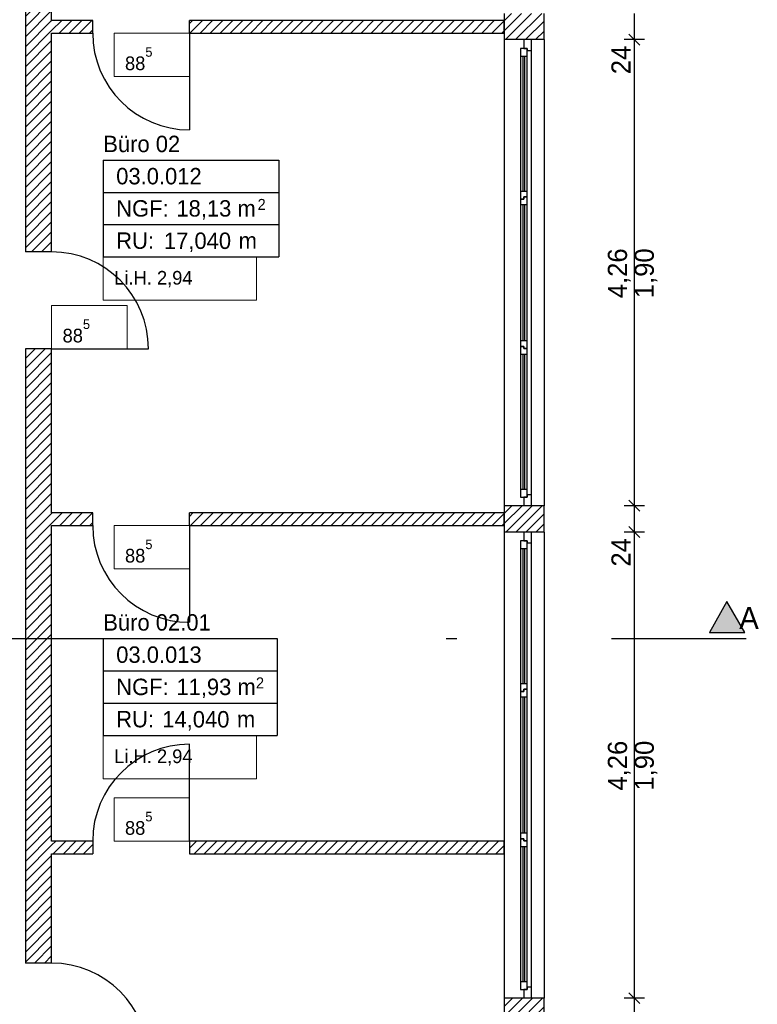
# Model space of a CAD drawing. Extents: x -28.8 to 50.4, y -5.6 to 85.1.
# Tile 6 of 29: x 7.1 to 13.8, y 4.8 to 13.8. Entities that reach past the tile are written whole.
import ezdxf

# ---------------------------------------------------------------- set-up
doc = ezdxf.new("R2010")
doc.units = 0
doc.header["$MEASUREMENT"] = 0
doc.linetypes.add('Strichpunktlinie', pattern=[0.006703, 0.003528, -0.001764, 0, -0.001411])
doc.linetypes.add('Wipeout_Contour', pattern=[1, 0, -1])
for name, color, linetype in [('0._EG_2_0', 7, 'Continuous'), ('0._EG_2_P_BM_AUSSEN', 7, 'Continuous'), ('0._EG_2_P_ZE_BILD', 7, 'Continuous'), ('0._EG_2_P_ZE_TEXT', 7, 'Continuous'), ('0._EG_2_R_NT_INNENWAND', 7, 'Continuous'), ('0._EG_2_R_TR_AUSSENWAND', 7, 'Continuous'), ('0._EG_2_R_TR_INNENWAND', 7, 'Continuous'), ('0._EG_2_Räume', 7, 'Continuous')]:
    doc.layers.add(name, color=color, linetype=linetype)
doc.styles.add('ERSTELLTER_STIL_1', font='txt')
doc.styles.add('ERSTELLTER_STIL_2', font='txt')
pattern_1 = [(45, (0, 0), (-0.04596194, 0.04596194), [])]

msp = doc.modelspace()

# ---------------------------------------------------------------- hatches: boundary and pattern name
at = {"layer": '0._EG_2_P_ZE_BILD', "linetype": 'Continuous', "lineweight": 18, "ltscale": 1000}
msp.add_hatch(color=9, dxfattribs=at).paths.add_polyline_path([(13.3762, 8.2074), (13.6976, 8.2074), (13.5342, 8.4904)], flags=0)
at = {"layer": '0._EG_2_R_NT_INNENWAND', "linetype": 'Continuous', "ltscale": 1000}
h = msp.add_hatch(dxfattribs=at)
h.set_pattern_fill('MW_Kalksandstein_0002', color=256, style=0, pattern_type=2)
h.set_pattern_definition(pattern_1)
h.paths.add_polyline_path([(7.365, 13.8), (7.365, 13.685), (7.74, 13.685), (7.74, 13.8)], flags=0)
h = msp.add_hatch(dxfattribs=at)
h.set_pattern_fill('MW_Kalksandstein_0002', color=256, style=0, pattern_type=2)
h.set_pattern_definition(pattern_1)
h.paths.add_polyline_path([(8.625, 13.8), (8.625, 13.685), (11.5, 13.685), (11.5, 13.8)], flags=0)
h = msp.add_hatch(dxfattribs=at)
h.set_pattern_fill('MW_Kalksandstein_0002', color=256, style=0, pattern_type=2)
h.set_pattern_definition(pattern_1)
h.paths.add_polyline_path([(7.365, 9.3), (7.365, 9.185), (7.74, 9.185), (7.74, 9.3)], flags=0)
h = msp.add_hatch(dxfattribs=at)
h.set_pattern_fill('MW_Kalksandstein_0002', color=256, style=0, pattern_type=2)
h.set_pattern_definition(pattern_1)
h.paths.add_polyline_path([(8.625, 9.3), (8.625, 9.185), (11.5, 9.185), (11.5, 9.3)], flags=0)
h = msp.add_hatch(dxfattribs=at)
h.set_pattern_fill('MW_Kalksandstein_0002', color=256, style=0, pattern_type=2)
h.set_pattern_definition(pattern_1)
h.paths.add_polyline_path([(7.365, 6.3), (7.365, 6.185), (7.74, 6.185), (7.74, 6.3)], flags=0)
h = msp.add_hatch(dxfattribs=at)
h.set_pattern_fill('MW_Kalksandstein_0002', color=256, style=0, pattern_type=2)
h.set_pattern_definition(pattern_1)
h.paths.add_polyline_path([(11.5, 6.3), (8.625, 6.3), (8.625, 6.185), (11.5, 6.185)], flags=0)
at = {"layer": '0._EG_2_R_TR_AUSSENWAND', "linetype": 'Continuous', "ltscale": 1000}
h = msp.add_hatch(dxfattribs=at)
h.set_pattern_fill('MW_Kalksandstein_0002', color=256, style=0, pattern_type=2)
h.set_pattern_definition(pattern_1)
h.paths.add_polyline_path([(11.5, 13.625), (11.68, 13.625), (11.75, 13.625), (11.865, 13.625), (11.865, 13.865), (11.75, 13.865), (11.68, 13.865), (11.5, 13.865)], flags=0)
h = msp.add_hatch(dxfattribs=at)
h.set_pattern_fill('MW_Kalksandstein_0002', color=256, style=0, pattern_type=2)
h.set_pattern_definition(pattern_1)
h.paths.add_polyline_path([(11.5, 9.125), (11.68, 9.125), (11.75, 9.125), (11.865, 9.125), (11.865, 9.365), (11.75, 9.365), (11.68, 9.365), (11.5, 9.365)], flags=0)
h = msp.add_hatch(dxfattribs=at)
h.set_pattern_fill('MW_Kalksandstein_0002', color=256, style=0, pattern_type=2)
h.set_pattern_definition(pattern_1)
h.paths.add_polyline_path([(11.5, 4.625), (11.68, 4.625), (11.75, 4.625), (11.865, 4.625), (11.865, 4.865), (11.75, 4.865), (11.68, 4.865), (11.5, 4.865)], flags=0)
at = {"layer": '0._EG_2_R_TR_INNENWAND', "linetype": 'Continuous', "ltscale": 1000}
h = msp.add_hatch(dxfattribs=at)
h.set_pattern_fill('MW_Kalksandstein_0002', color=256, style=0, pattern_type=2)
h.set_pattern_definition(pattern_1)
h.paths.add_polyline_path([(7.125, 11.685), (7.365, 11.685), (7.365, 15.05), (7.125, 15.05)], flags=0)
h = msp.add_hatch(dxfattribs=at)
h.set_pattern_fill('MW_Kalksandstein_0002', color=256, style=0, pattern_type=2)
h.set_pattern_definition(pattern_1)
h.paths.add_polyline_path([(7.125, 5.185), (7.365, 5.185), (7.365, 10.8), (7.125, 10.8)], flags=0)

# ---------------------------------------------------------------- linework, layer by layer
at = {"layer": '0._EG_2_0', "linetype": 'Continuous', "ltscale": 1000}
for p, q in [((7.74, 13.685), (7.74, 13.8)), ((8.625, 13.685), (8.625, 13.8)), ((11.68, 13.625), (11.5, 13.625)), ((11.75, 13.625), (11.68, 13.625)), ((11.865, 13.625), (11.75, 13.625)), ((7.365, 11.685), (7.125, 11.685)), ((7.365, 10.8), (7.125, 10.8)), ((11.68, 9.365), (11.5, 9.365)), ((11.75, 9.365), (11.68, 9.365)), ((11.865, 9.365), (11.75, 9.365)), ((7.74, 9.185), (7.74, 9.3)), ((8.625, 9.185), (8.625, 9.3)), ((11.68, 9.125), (11.5, 9.125)), ((11.75, 9.125), (11.68, 9.125)), ((11.865, 9.125), (11.75, 9.125)), ((7.74, 6.3), (7.74, 6.185)), ((8.625, 6.3), (8.625, 6.185)), ((7.365, 5.185), (7.125, 5.185)), ((11.68, 4.865), (11.5, 4.865)), ((11.75, 4.865), (11.68, 4.865)), ((11.865, 4.865), (11.75, 4.865))]:
    msp.add_line(p, q, dxfattribs=at)
at = {"layer": '0._EG_2_P_BM_AUSSEN', "linetype": 'Continuous', "ltscale": 1000}
for p, q in [((12.69, 13.625), (12.69, 13.865)), ((12.7837, 13.625), (12.5962, 13.625)), ((12.64, 13.675), (12.74, 13.575)), ((12.69, 9.365), (12.69, 13.625)), ((12.7837, 9.365), (12.5962, 9.365)), ((12.64, 9.415), (12.74, 9.315)), ((12.69, 9.125), (12.69, 9.365)), ((12.7837, 9.125), (12.5962, 9.125)), ((12.64, 9.175), (12.74, 9.075)), ((12.69, 4.865), (12.69, 9.125)), ((12.7837, 4.865), (12.5962, 4.865)), ((12.64, 4.915), (12.74, 4.815)), ((12.69, 4.625), (12.69, 4.865))]:
    msp.add_line(p, q, dxfattribs=at)
at = {"layer": '0._EG_2_P_ZE_BILD', "color": 255, "linetype": 'Continuous', "lineweight": 18, "ltscale": 1000}
for p, q in [((13.5342, 8.4904), (13.3762, 8.2074)), ((13.6976, 8.2074), (13.5342, 8.4904)), ((13.3762, 8.2074), (13.6976, 8.2074))]:
    msp.add_line(p, q, dxfattribs=at)
at = {"layer": '0._EG_2_P_ZE_BILD', "linetype": 'Continuous', "ltscale": 1000}
for p, q in [((13.5342, 8.4904), (13.3762, 8.2074)), ((13.6976, 8.2074), (13.5342, 8.4904)), ((13.3762, 8.2074), (13.6976, 8.2074))]:
    msp.add_line(p, q, dxfattribs=at)
at = {"layer": '0._EG_2_P_ZE_TEXT', "color": 255, "linetype": 'Continuous', "lineweight": 18, "ltscale": 1000}
for p, q in [((8.625, 13.685), (7.9352, 13.685)), ((7.9352, 13.685), (7.9352, 13.2886)), ((8.625, 13.2886), (8.625, 13.685)), ((7.9352, 13.2886), (8.625, 13.2886)), ((9.2382, 11.6398), (7.8371, 11.6398)), ((7.8371, 11.6398), (7.8371, 11.2433)), ((9.2382, 11.2433), (9.2382, 11.6398)), ((8.0548, 11.1964), (7.365, 11.1964)), ((7.365, 11.1964), (7.365, 10.8)), ((7.8371, 11.2433), (9.2382, 11.2433)), ((8.0548, 10.8), (8.0548, 11.1964)), ((7.365, 10.8), (8.0548, 10.8)), ((8.625, 9.185), (7.9352, 9.185)), ((7.9352, 9.185), (7.9352, 8.7886)), ((8.625, 8.7886), (8.625, 9.185)), ((7.9352, 8.7886), (8.625, 8.7886)), ((9.2382, 7.2667), (7.8371, 7.2667)), ((7.8371, 7.2667), (7.8371, 6.8702)), ((9.2382, 6.8702), (9.2382, 7.2667)), ((7.8371, 6.8702), (9.2382, 6.8702)), ((8.625, 6.6964), (7.9352, 6.6964)), ((7.9352, 6.6964), (7.9352, 6.3)), ((8.625, 6.3), (8.625, 6.6964)), ((7.9352, 6.3), (8.625, 6.3))]:
    msp.add_line(p, q, dxfattribs=at)
at = {"layer": '0._EG_2_R_NT_INNENWAND', "linetype": 'Continuous', "ltscale": 1000}
for p, q in [((7.74, 13.8), (7.365, 13.8)), ((11.5, 13.8), (8.625, 13.8)), ((11.5, 13.685), (11.5, 13.8)), ((7.365, 13.685), (7.74, 13.685)), ((8.625, 13.685), (11.5, 13.685)), ((8.625, 13.685), (8.625, 12.8)), ((7.74, 9.3), (7.365, 9.3)), ((11.5, 9.3), (8.625, 9.3)), ((11.5, 9.185), (11.5, 9.3)), ((7.365, 9.185), (7.74, 9.185)), ((8.625, 9.185), (11.5, 9.185)), ((8.625, 9.185), (8.625, 8.3)), ((8.625, 6.3), (8.625, 7.185)), ((7.74, 6.3), (7.365, 6.3)), ((11.5, 6.3), (8.625, 6.3)), ((11.5, 6.185), (11.5, 6.3)), ((7.365, 6.185), (7.74, 6.185)), ((8.625, 6.185), (11.5, 6.185))]:
    msp.add_line(p, q, dxfattribs=at)
for centre, start, end in [((8.625, 13.685), 180, 270), ((8.625, 9.185), 180, 270), ((8.625, 6.3), 90, 180)]:
    msp.add_arc(centre, 0.885, start, end, dxfattribs=at)
at = {"layer": '0._EG_2_R_TR_AUSSENWAND', "linetype": 'Continuous', "ltscale": 1000}
for p, q in [((11.5, 13.865), (11.5, 13.625)), ((11.865, 13.625), (11.865, 13.865)), ((11.5, 13.625), (11.5, 9.365)), ((11.865, 13.625), (11.865, 9.365)), ((11.5, 9.365), (11.5, 9.125)), ((11.865, 9.125), (11.865, 9.365)), ((11.5, 9.125), (11.5, 4.865)), ((11.865, 9.125), (11.865, 4.865)), ((11.5, 4.865), (11.5, 4.625)), ((11.865, 4.625), (11.865, 4.865))]:
    msp.add_line(p, q, dxfattribs=at)
at = {"layer": '0._EG_2_R_TR_INNENWAND', "linetype": 'Continuous', "ltscale": 1000}
for p, q in [((7.125, 15.05), (7.125, 11.685)), ((7.365, 13.8), (7.365, 15.05)), ((7.365, 11.685), (7.365, 13.685)), ((7.125, 10.8), (7.125, 5.185)), ((7.365, 9.3), (7.365, 10.8)), ((7.365, 10.8), (8.25, 10.8)), ((7.365, 6.3), (7.365, 9.185)), ((7.365, 5.185), (7.365, 6.185))]:
    msp.add_line(p, q, dxfattribs=at)
for centre in [(7.365, 10.8), (7.365, 4.3)]:
    msp.add_arc(centre, 0.885, 0, 90, dxfattribs=at)
at = {"layer": '0._EG_2_Räume', "linetype": 'Continuous', "ltscale": 1000}
for p, q in [((7.8371, 12.5237), (7.8371, 11.6398)), ((7.8371, 12.5237), (9.4406, 12.5237)), ((9.4406, 12.5237), (9.4406, 11.6398)), ((7.8371, 12.229), (9.4406, 12.229)), ((7.8371, 11.9344), (9.4406, 11.9344)), ((7.8371, 11.6398), (9.4406, 11.6398)), ((7.8371, 8.1506), (7.8371, 7.2667)), ((7.8371, 8.1506), (9.4255, 8.1506)), ((9.4255, 8.1506), (9.4255, 7.2667)), ((7.8371, 7.8559), (9.4255, 7.8559)), ((7.8371, 7.5613), (9.4255, 7.5613)), ((7.8371, 7.2667), (9.4255, 7.2667))]:
    msp.add_line(p, q, dxfattribs=at)

# ---------------------------------------------------------------- texts
at = {"layer": '0._EG_2_P_BM_AUSSEN', "linetype": 'Continuous', "char_height": 0.175, "attachment_point": 7, "rotation": 90, "style": 'ERSTELLTER_STIL_2'}
for s, insert in [('{24}', (12.655, 13.3094)), ('{4,26}', (12.655, 11.2622)), ('{1,90}', (12.9, 11.2622)), ('{24}', (12.655, 8.8094)), ('{4,26}', (12.655, 6.7622)), ('{1,90}', (12.9, 6.7622))]:
    msp.add_mtext(s, dxfattribs=dict(at, insert=insert))
at = {"layer": '0._EG_2_P_ZE_BILD', "linetype": 'Continuous', "insert": (13.6482, 8.44), "char_height": 0.2, "attachment_point": 1, "style": 'ERSTELLTER_STIL_1'}
msp.add_mtext('{A}', dxfattribs=at)
at = {"layer": '0._EG_2_P_ZE_TEXT', "linetype": 'Continuous', "char_height": 0.125, "attachment_point": 1, "style": 'ERSTELLTER_STIL_2'}
for s, insert in [('{88\\A1{\\H0.7x;\\S5^  ;}}', (8.0352, 13.5564)), ('{Li.H. 2,94}', (7.9371, 11.5112)), ('{88\\A1{\\H0.7x;\\S5^  ;}}', (7.465, 11.0679)), ('{88\\A1{\\H0.7x;\\S5^  ;}}', (8.0352, 9.0564)), ('{Li.H. 2,94}', (7.9371, 7.1381)), ('{88\\A1{\\H0.7x;\\S5^  ;}}', (8.0352, 6.5679))]:
    msp.add_mtext(s, dxfattribs=dict(at, insert=insert))
at = {"layer": '0._EG_2_Räume', "linetype": 'Continuous'}
for s, insert, char_height, attachment_point, style in [('{Büro 02}', (7.8371, 12.7472), 0.15, 1, 'ERSTELLTER_STIL_1'), ('{03.0.012 }', (7.955, 12.4526), 0.15, 1, 'ERSTELLTER_STIL_2'), ('{NGF: }', (7.955, 12.1579), 0.15, 1, 'ERSTELLTER_STIL_2'), ('{18,13 m}', (8.5049, 12.1579), 0.15, 1, 'ERSTELLTER_STIL_2'), ('{2}', (9.2469, 12.1694), 0.1, 1, 'ERSTELLTER_STIL_2'), ('{17,040}', (8.3911, 11.6842), 0.15, 7, 'ERSTELLTER_STIL_2'), ('{RU: }', (7.955, 11.8633), 0.15, 1, 'ERSTELLTER_STIL_2'), ('{ m}', (9.0179, 11.8633), 0.15, 1, 'ERSTELLTER_STIL_2'), ('{Büro 02.01}', (7.8371, 8.3741), 0.15, 1, 'ERSTELLTER_STIL_1'), ('{03.0.013 }', (7.955, 8.0795), 0.15, 1, 'ERSTELLTER_STIL_2'), ('{NGF: }', (7.955, 7.7848), 0.15, 1, 'ERSTELLTER_STIL_2'), ('{11,93 m}', (8.5049, 7.7848), 0.15, 1, 'ERSTELLTER_STIL_2'), ('{2}', (9.2318, 7.7963), 0.1, 1, 'ERSTELLTER_STIL_2'), ('{RU: }', (7.955, 7.4902), 0.15, 1, 'ERSTELLTER_STIL_2'), ('{14,040}', (8.376, 7.3111), 0.15, 7, 'ERSTELLTER_STIL_2'), ('{ m}', (9.0028, 7.4902), 0.15, 1, 'ERSTELLTER_STIL_2')]:
    msp.add_mtext(s, dxfattribs=dict(at, insert=insert, char_height=char_height, attachment_point=attachment_point, style=style))

# ---------------------------------------------------------------- wipeouts: each hides what was drawn before it
at = {"color": 254, "linetype": 'Wipeout_Contour', "lineweight": 0, "ltscale": 65.857414}
msp.add_wipeout([(11.75, 13.525), (11.71, 13.525), (11.71, 9.465), (11.75, 9.465)], dxfattribs=at).dxf.layer = '0._EG_2_R_TR_AUSSENWAND'
at = {"color": 254, "linetype": 'Wipeout_Contour', "lineweight": 0, "ltscale": 54.982591}
msp.add_wipeout([(11.75, 9.025), (11.71, 9.025), (11.71, 4.965), (11.75, 4.965)], dxfattribs=at).dxf.layer = '0._EG_2_R_TR_AUSSENWAND'

# ---------------------------------------------------------------- next in the draw order: wipeouts: each hides what was drawn before it
at = {"color": 254, "linetype": 'Wipeout_Contour', "lineweight": 0, "ltscale": 107.198501}
msp.add_wipeout([(11.68, 13.625), (11.68, 13.545), (11.71, 13.545), (11.71, 13.525), (11.75, 13.525), (11.75, 13.625)], dxfattribs=at).dxf.layer = '0._EG_2_R_TR_AUSSENWAND'
at = {"color": 254, "linetype": 'Wipeout_Contour', "lineweight": 0, "ltscale": 69.546497}
msp.add_wipeout([(11.71, 13.475), (11.69, 13.475), (11.69, 12.2383), (11.71, 12.2383)], dxfattribs=at).dxf.layer = '0._EG_2_R_TR_AUSSENWAND'
at = {"color": 254, "linetype": 'Wipeout_Contour', "lineweight": 0, "ltscale": 65.62398}
msp.add_wipeout([(11.71, 12.1183), (11.69, 12.1183), (11.69, 10.8717), (11.71, 10.8717)], dxfattribs=at).dxf.layer = '0._EG_2_R_TR_AUSSENWAND'
at = {"color": 254, "linetype": 'Wipeout_Contour', "lineweight": 0, "ltscale": 61.933215}
msp.add_wipeout([(11.71, 10.7517), (11.69, 10.7517), (11.69, 9.515), (11.71, 9.515)], dxfattribs=at).dxf.layer = '0._EG_2_R_TR_AUSSENWAND'
at = {"color": 254, "linetype": 'Wipeout_Contour', "lineweight": 0, "ltscale": 90.728005}
msp.add_wipeout([(11.75, 9.365), (11.75, 9.465), (11.71, 9.465), (11.71, 9.445), (11.68, 9.445), (11.68, 9.365)], dxfattribs=at).dxf.layer = '0._EG_2_R_TR_AUSSENWAND'
at = {"color": 254, "linetype": 'Wipeout_Contour', "lineweight": 0, "ltscale": 88.646238}
msp.add_wipeout([(11.68, 9.125), (11.68, 9.045), (11.71, 9.045), (11.71, 9.025), (11.75, 9.025), (11.75, 9.125)], dxfattribs=at).dxf.layer = '0._EG_2_R_TR_AUSSENWAND'
at = {"color": 254, "linetype": 'Wipeout_Contour', "lineweight": 0, "ltscale": 57.540376}
msp.add_wipeout([(11.71, 8.975), (11.69, 8.975), (11.69, 7.7383), (11.71, 7.7383)], dxfattribs=at).dxf.layer = '0._EG_2_R_TR_AUSSENWAND'
at = {"color": 254, "linetype": 'Wipeout_Contour', "lineweight": 0, "ltscale": 54.564259}
msp.add_wipeout([(11.71, 7.6183), (11.69, 7.6183), (11.69, 6.3717), (11.71, 6.3717)], dxfattribs=at).dxf.layer = '0._EG_2_R_TR_AUSSENWAND'
at = {"color": 254, "linetype": 'Wipeout_Contour', "lineweight": 0, "ltscale": 51.990885}
msp.add_wipeout([(11.71, 6.2517), (11.69, 6.2517), (11.69, 5.015), (11.71, 5.015)], dxfattribs=at).dxf.layer = '0._EG_2_R_TR_AUSSENWAND'
at = {"color": 254, "linetype": 'Wipeout_Contour', "lineweight": 0, "ltscale": 76.648174}
msp.add_wipeout([(11.75, 4.865), (11.75, 4.965), (11.71, 4.965), (11.71, 4.945), (11.68, 4.945), (11.68, 4.865)], dxfattribs=at).dxf.layer = '0._EG_2_R_TR_AUSSENWAND'

# ---------------------------------------------------------------- next in the draw order: linework, layer by layer
at = {"layer": '0._EG_2_R_TR_AUSSENWAND', "linetype": 'Continuous', "ltscale": 1000}
for p, q in [((11.75, 13.625), (11.68, 13.625)), ((11.75, 9.365), (11.68, 9.365)), ((11.75, 9.125), (11.68, 9.125)), ((11.75, 4.865), (11.68, 4.865))]:
    msp.add_line(p, q, dxfattribs=at)

# ---------------------------------------------------------------- next in the draw order: wipeouts: each hides what was drawn before it
at = {"color": 254, "linetype": 'Wipeout_Contour', "lineweight": 0, "ltscale": 69.438865}
msp.add_wipeout([(11.67, 13.475), (11.65, 13.475), (11.65, 12.2383), (11.67, 12.2383)], dxfattribs=at).dxf.layer = '0._EG_2_R_TR_AUSSENWAND'
at = {"color": 254, "linetype": 'Wipeout_Contour', "lineweight": 0, "ltscale": 65.509888}
msp.add_wipeout([(11.67, 12.1183), (11.65, 12.1183), (11.65, 10.8717), (11.67, 10.8717)], dxfattribs=at).dxf.layer = '0._EG_2_R_TR_AUSSENWAND'
at = {"color": 254, "linetype": 'Wipeout_Contour', "lineweight": 0, "ltscale": 61.812297}
msp.add_wipeout([(11.67, 10.7517), (11.65, 10.7517), (11.65, 9.515), (11.67, 9.515)], dxfattribs=at).dxf.layer = '0._EG_2_R_TR_AUSSENWAND'
at = {"color": 254, "linetype": 'Wipeout_Contour', "lineweight": 0, "ltscale": 57.41019}
msp.add_wipeout([(11.67, 8.975), (11.65, 8.975), (11.65, 7.7383), (11.67, 7.7383)], dxfattribs=at).dxf.layer = '0._EG_2_R_TR_AUSSENWAND'
at = {"color": 254, "linetype": 'Wipeout_Contour', "lineweight": 0, "ltscale": 54.426947}
msp.add_wipeout([(11.67, 7.6183), (11.65, 7.6183), (11.65, 6.3717), (11.67, 6.3717)], dxfattribs=at).dxf.layer = '0._EG_2_R_TR_AUSSENWAND'
at = {"color": 254, "linetype": 'Wipeout_Contour', "lineweight": 0, "ltscale": 51.846765}
msp.add_wipeout([(11.67, 6.2517), (11.65, 6.2517), (11.65, 5.015), (11.67, 5.015)], dxfattribs=at).dxf.layer = '0._EG_2_R_TR_AUSSENWAND'

# ---------------------------------------------------------------- next in the draw order: wipeouts: each hides what was drawn before it
at = {"color": 254, "linetype": 'Wipeout_Contour', "lineweight": 0, "ltscale": 71.46035}
msp.add_wipeout([(11.71, 13.545), (11.65, 13.545), (11.65, 13.475), (11.71, 13.475)], dxfattribs=at).dxf.layer = '0._EG_2_R_TR_AUSSENWAND'
at = {"color": 254, "linetype": 'Wipeout_Contour', "lineweight": 0, "ltscale": 101.053661}
msp.add_wipeout([(11.71, 12.1883), (11.71, 12.2383), (11.65, 12.2383), (11.65, 12.1683), (11.68, 12.1683), (11.68, 12.1883)], dxfattribs=at).dxf.layer = '0._EG_2_R_TR_AUSSENWAND'
at = {"color": 254, "linetype": 'Wipeout_Contour', "lineweight": 0, "ltscale": 95.310603}
msp.add_wipeout([(11.68, 10.8217), (11.68, 10.8017), (11.71, 10.8017), (11.71, 10.8717), (11.65, 10.8717), (11.65, 10.8217)], dxfattribs=at).dxf.layer = '0._EG_2_R_TR_AUSSENWAND'
at = {"color": 254, "linetype": 'Wipeout_Contour', "lineweight": 0, "ltscale": 60.20127}
msp.add_wipeout([(11.71, 9.515), (11.65, 9.515), (11.65, 9.445), (11.71, 9.445)], dxfattribs=at).dxf.layer = '0._EG_2_R_TR_AUSSENWAND'
at = {"color": 254, "linetype": 'Wipeout_Contour', "lineweight": 0, "ltscale": 59.035195}
msp.add_wipeout([(11.71, 9.045), (11.65, 9.045), (11.65, 8.975), (11.71, 8.975)], dxfattribs=at).dxf.layer = '0._EG_2_R_TR_AUSSENWAND'
at = {"color": 254, "linetype": 'Wipeout_Contour', "lineweight": 0, "ltscale": 83.736961}
msp.add_wipeout([(11.71, 7.6883), (11.71, 7.7383), (11.65, 7.7383), (11.65, 7.6683), (11.68, 7.6683), (11.68, 7.6883)], dxfattribs=at).dxf.layer = '0._EG_2_R_TR_AUSSENWAND'
at = {"color": 254, "linetype": 'Wipeout_Contour', "lineweight": 0, "ltscale": 79.544046}
msp.add_wipeout([(11.68, 6.3217), (11.68, 6.3017), (11.71, 6.3017), (11.71, 6.3717), (11.65, 6.3717), (11.65, 6.3217)], dxfattribs=at).dxf.layer = '0._EG_2_R_TR_AUSSENWAND'
at = {"color": 254, "linetype": 'Wipeout_Contour', "lineweight": 0, "ltscale": 50.825298}
msp.add_wipeout([(11.71, 5.015), (11.65, 5.015), (11.65, 4.945), (11.71, 4.945)], dxfattribs=at).dxf.layer = '0._EG_2_R_TR_AUSSENWAND'

# ---------------------------------------------------------------- next in the draw order: linework, layer by layer
at = {"layer": '0._EG_2_R_TR_AUSSENWAND', "linetype": 'Continuous', "ltscale": 1000}
for p, q in [((11.68, 13.625), (11.68, 13.545)), ((11.75, 13.525), (11.75, 13.625)), ((11.71, 13.545), (11.65, 13.545)), ((11.68, 13.545), (11.71, 13.545)), ((11.71, 13.545), (11.71, 13.525)), ((11.71, 13.525), (11.75, 13.525)), ((11.75, 9.465), (11.71, 9.465)), ((11.71, 9.465), (11.71, 9.445)), ((11.75, 9.365), (11.75, 9.465)), ((11.65, 9.445), (11.71, 9.445)), ((11.71, 9.445), (11.68, 9.445)), ((11.68, 9.445), (11.68, 9.365)), ((11.68, 9.125), (11.68, 9.045)), ((11.75, 9.025), (11.75, 9.125)), ((11.71, 9.045), (11.65, 9.045)), ((11.68, 9.045), (11.71, 9.045)), ((11.71, 9.045), (11.71, 9.025)), ((11.71, 9.025), (11.75, 9.025)), ((11.75, 4.965), (11.71, 4.965)), ((11.71, 4.965), (11.71, 4.945)), ((11.75, 4.865), (11.75, 4.965)), ((11.65, 4.945), (11.71, 4.945)), ((11.71, 4.945), (11.68, 4.945)), ((11.68, 4.945), (11.68, 4.865))]:
    msp.add_line(p, q, dxfattribs=at)

# ---------------------------------------------------------------- next in the draw order: wipeouts: each hides what was drawn before it
at = {"color": 254, "linetype": 'Wipeout_Contour', "lineweight": 0, "ltscale": 69.492656}
msp.add_wipeout([(11.67, 13.475), (11.67, 12.2383), (11.69, 12.2383), (11.69, 13.475)], dxfattribs=at).dxf.layer = '0._EG_2_R_TR_AUSSENWAND'
at = {"color": 254, "linetype": 'Wipeout_Contour', "lineweight": 0, "ltscale": 101.4989}
msp.add_wipeout([(11.65, 12.1683), (11.65, 12.1183), (11.71, 12.1183), (11.71, 12.1883), (11.68, 12.1883), (11.68, 12.1683)], dxfattribs=at).dxf.layer = '0._EG_2_R_TR_AUSSENWAND'
at = {"color": 254, "linetype": 'Wipeout_Contour', "lineweight": 0, "ltscale": 95.729809}
msp.add_wipeout([(11.68, 10.8017), (11.68, 10.8217), (11.65, 10.8217), (11.65, 10.7517), (11.71, 10.7517), (11.71, 10.8017)], dxfattribs=at).dxf.layer = '0._EG_2_R_TR_AUSSENWAND'
at = {"color": 254, "linetype": 'Wipeout_Contour', "lineweight": 0, "ltscale": 57.475264}
msp.add_wipeout([(11.67, 8.975), (11.67, 7.7383), (11.69, 7.7383), (11.69, 8.975)], dxfattribs=at).dxf.layer = '0._EG_2_R_TR_AUSSENWAND'
at = {"color": 254, "linetype": 'Wipeout_Contour', "lineweight": 0, "ltscale": 84.075811}
msp.add_wipeout([(11.65, 7.6683), (11.65, 7.6183), (11.71, 7.6183), (11.71, 7.6883), (11.68, 7.6883), (11.68, 7.6683)], dxfattribs=at).dxf.layer = '0._EG_2_R_TR_AUSSENWAND'
at = {"color": 254, "linetype": 'Wipeout_Contour', "lineweight": 0, "ltscale": 79.837056}
msp.add_wipeout([(11.68, 6.3017), (11.68, 6.3217), (11.65, 6.3217), (11.65, 6.2517), (11.71, 6.2517), (11.71, 6.3017)], dxfattribs=at).dxf.layer = '0._EG_2_R_TR_AUSSENWAND'

# ---------------------------------------------------------------- next in the draw order: linework, layer by layer
at = {"layer": '0._EG_2_P_ZE_BILD', "linetype": 'Strichpunktlinie', "ltscale": 1000}
msp.add_line((-1.1265, 8.1506), (13.7105, 8.1506), dxfattribs=at)
at = {"layer": '0._EG_2_R_TR_AUSSENWAND', "linetype": 'Continuous', "ltscale": 1000}
for p, q in [((11.65, 13.545), (11.65, 13.475)), ((11.71, 13.475), (11.71, 13.545)), ((11.75, 9.465), (11.75, 13.525)), ((11.65, 13.475), (11.65, 12.2383)), ((11.65, 13.475), (11.71, 13.475)), ((11.67, 13.475), (11.67, 12.2383)), ((11.69, 12.2383), (11.69, 13.475)), ((11.71, 12.2383), (11.71, 13.475)), ((11.71, 12.2383), (11.65, 12.2383)), ((11.65, 12.2383), (11.65, 12.1683)), ((11.71, 12.1883), (11.71, 12.2383)), ((11.65, 12.1683), (11.68, 12.1683)), ((11.68, 12.1683), (11.65, 12.1683)), ((11.68, 12.1683), (11.68, 12.1883)), ((11.68, 12.1883), (11.71, 12.1883)), ((11.71, 12.1883), (11.68, 12.1883)), ((11.68, 12.1883), (11.68, 12.1683)), ((11.65, 10.8217), (11.68, 10.8217)), ((11.68, 10.8217), (11.65, 10.8217)), ((11.68, 10.8217), (11.68, 10.8017)), ((11.68, 10.8017), (11.68, 10.8217)), ((11.68, 10.8017), (11.71, 10.8017)), ((11.71, 10.8017), (11.68, 10.8017)), ((11.65, 9.045), (11.65, 8.975)), ((11.71, 8.975), (11.71, 9.045)), ((11.75, 4.965), (11.75, 9.025)), ((11.65, 8.975), (11.65, 7.7383)), ((11.65, 8.975), (11.71, 8.975)), ((11.67, 8.975), (11.67, 7.7383)), ((11.69, 7.7383), (11.69, 8.975)), ((11.71, 7.7383), (11.71, 8.975)), ((11.71, 7.7383), (11.65, 7.7383)), ((11.65, 7.7383), (11.65, 7.6683)), ((11.65, 7.6683), (11.68, 7.6683)), ((11.68, 7.6683), (11.65, 7.6683)), ((11.68, 7.6683), (11.68, 7.6883)), ((11.68, 7.6883), (11.71, 7.6883)), ((11.71, 7.6883), (11.68, 7.6883)), ((11.68, 7.6883), (11.68, 7.6683)), ((11.71, 7.6883), (11.71, 7.7383)), ((11.65, 6.3217), (11.68, 6.3217)), ((11.68, 6.3217), (11.65, 6.3217)), ((11.68, 6.3217), (11.68, 6.3017)), ((11.68, 6.3017), (11.68, 6.3217)), ((11.68, 6.3017), (11.71, 6.3017)), ((11.71, 6.3017), (11.68, 6.3017))]:
    msp.add_line(p, q, dxfattribs=at)

# ---------------------------------------------------------------- next in the draw order: wipeouts: each hides what was drawn before it
at = {"color": 254, "linetype": 'Wipeout_Contour', "lineweight": 0, "ltscale": 65.56691}
msp.add_wipeout([(11.67, 12.1183), (11.67, 10.8717), (11.69, 10.8717), (11.69, 12.1183)], dxfattribs=at).dxf.layer = '0._EG_2_R_TR_AUSSENWAND'
at = {"color": 254, "linetype": 'Wipeout_Contour', "lineweight": 0, "ltscale": 61.872734}
msp.add_wipeout([(11.67, 10.7517), (11.67, 9.515), (11.69, 9.515), (11.69, 10.7517)], dxfattribs=at).dxf.layer = '0._EG_2_R_TR_AUSSENWAND'
at = {"color": 254, "linetype": 'Wipeout_Contour', "lineweight": 0, "ltscale": 54.495588}
msp.add_wipeout([(11.67, 7.6183), (11.67, 6.3717), (11.69, 6.3717), (11.69, 7.6183)], dxfattribs=at).dxf.layer = '0._EG_2_R_TR_AUSSENWAND'
at = {"color": 254, "linetype": 'Wipeout_Contour', "lineweight": 0, "ltscale": 51.918814}
msp.add_wipeout([(11.67, 6.2517), (11.67, 5.015), (11.69, 5.015), (11.69, 6.2517)], dxfattribs=at).dxf.layer = '0._EG_2_R_TR_AUSSENWAND'

# ---------------------------------------------------------------- next in the draw order: linework, layer by layer
at = {"layer": '0._EG_2_R_TR_AUSSENWAND', "linetype": 'Continuous', "ltscale": 1000}
for p, q in [((11.65, 12.1683), (11.65, 12.1183)), ((11.71, 12.1183), (11.71, 12.1883)), ((11.65, 12.1183), (11.65, 10.8717)), ((11.65, 12.1183), (11.71, 12.1183)), ((11.67, 12.1183), (11.67, 10.8717)), ((11.69, 10.8717), (11.69, 12.1183)), ((11.71, 10.8717), (11.71, 12.1183)), ((11.71, 10.8717), (11.65, 10.8717)), ((11.65, 10.8717), (11.65, 10.8217)), ((11.65, 10.8217), (11.65, 10.7517)), ((11.71, 10.8017), (11.71, 10.8717)), ((11.71, 10.7517), (11.71, 10.8017)), ((11.65, 10.7517), (11.65, 9.515)), ((11.65, 10.7517), (11.71, 10.7517)), ((11.67, 10.7517), (11.67, 9.515)), ((11.69, 9.515), (11.69, 10.7517)), ((11.71, 9.515), (11.71, 10.7517)), ((11.71, 9.515), (11.65, 9.515)), ((11.65, 9.515), (11.65, 9.445)), ((11.71, 9.445), (11.71, 9.515)), ((11.65, 7.6683), (11.65, 7.6183)), ((11.71, 7.6183), (11.71, 7.6883)), ((11.65, 7.6183), (11.65, 6.3717)), ((11.65, 7.6183), (11.71, 7.6183)), ((11.67, 7.6183), (11.67, 6.3717)), ((11.69, 6.3717), (11.69, 7.6183)), ((11.71, 6.3717), (11.71, 7.6183)), ((11.71, 6.3717), (11.65, 6.3717)), ((11.65, 6.3717), (11.65, 6.3217)), ((11.65, 6.3217), (11.65, 6.2517)), ((11.71, 6.3017), (11.71, 6.3717)), ((11.71, 6.2517), (11.71, 6.3017)), ((11.65, 6.2517), (11.65, 5.015)), ((11.65, 6.2517), (11.71, 6.2517)), ((11.67, 6.2517), (11.67, 5.015)), ((11.69, 5.015), (11.69, 6.2517)), ((11.71, 5.015), (11.71, 6.2517)), ((11.71, 5.015), (11.65, 5.015)), ((11.65, 5.015), (11.65, 4.945)), ((11.71, 4.945), (11.71, 5.015))]:
    msp.add_line(p, q, dxfattribs=at)

doc.saveas('drawing.dxf')
